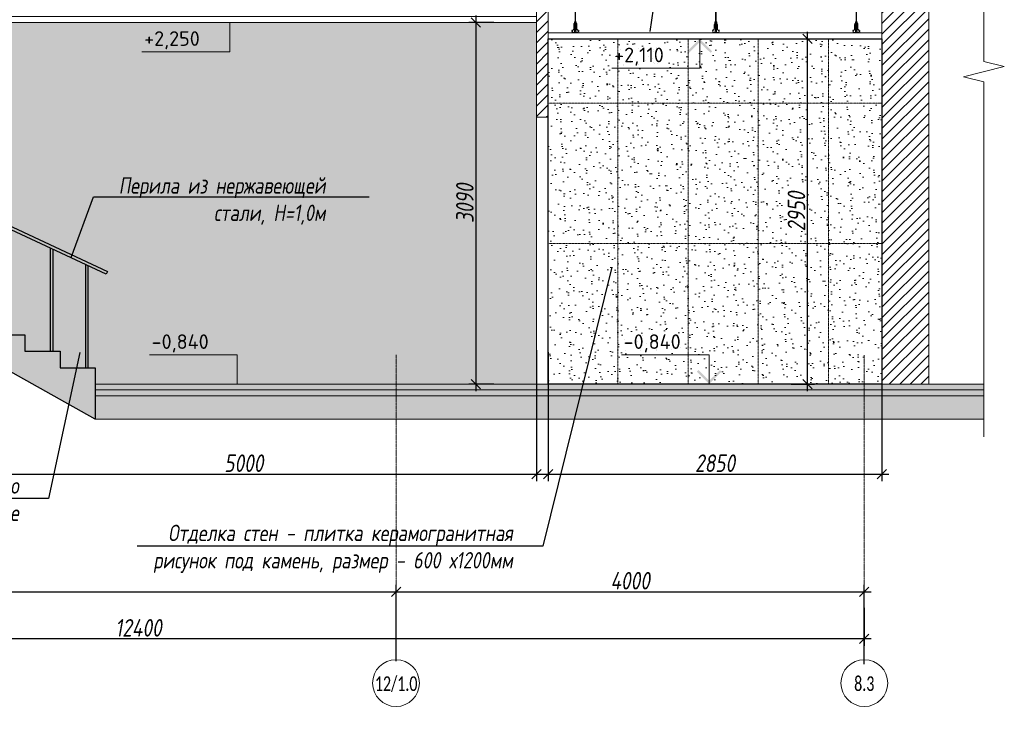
# Model space of a CAD drawing. Header units: millimetres. Extents: x -173851 to 481338, y -267897 to -21875.
# Tile 17 of 126: x -115492 to -107081, y -260267 to -254203. Entities that reach past the tile are written whole.
import ezdxf
from ezdxf import colors
from ezdxf.entities.mleader import LeaderData, LeaderLine
from ezdxf.math import Vec2, Vec3

# ---------------------------------------------------------------- set-up
doc = ezdxf.new("R2010")
doc.units = ezdxf.units.MM
doc.linetypes.add('-D1d1-15x02', pattern=[19, 15, -2, 0, -2])
doc.linetypes.add('DASHDOT', pattern=[25.4, 12.7, -6.35, 0, -6.35])
doc.layers.get('Defpoints').update_dxf_attribs({"color": 31})
for name, color, linetype, lineweight in [('3_RC_Ceiling', 253, 'Continuous', 5), ('A-DETL-GENF', 7, 'Continuous', 5), ('dim_obm', 94, 'Continuous', 9), ('Оси', 7, 'Continuous', 5)]:
    doc.layers.add(name, color=color, linetype=linetype, lineweight=lineweight)
doc.layers.add('dim_per', color=7, linetype='Continuous', lineweight=9, true_color=0x172e00)
doc.layers.add('dim_razv', color=7, linetype='DASHDOT', lineweight=9, true_color=0x0d1b0d)
doc.styles.add('Calibri Light_2', font='Calibri light.ttf', dxfattribs={"width": 0.7, "height": 250})
doc.styles.add('fl_iso paper', font='isocpeur.ttf', dxfattribs={"width": 0.8, "oblique": 10})
doc.styles.add('GODT type AU', font='isocpeur.ttf')
doc.styles.add('ГОСТ', font='isocpeur.ttf')
doc.dimstyles.new('In tre 1_50', dxfattribs={"dimtxt": 150, "dimasz": 80, "dimexe": 60, "dimexo": 10, "dimgap": 20, "dimtad": 1, "dimdec": 0, "dimrnd": 5, "dimzin": 0, "dimdsep": 46, "dimtxsty": 'fl_iso paper', "dimblk": 'OBLIQUE', "dimcen": 0, "dimdle": 60, "dimadec": 0, "dimazin": 0, "dimtfac": 1, "dimtdec": 0, "dimtofl": 0, "dimtmove": 1, "dimatfit": 1, "dimfxl": 40, "dimtolj": 1, "dimtzin": 0, "dimarcsym": 1})

# ---------------------------------------------------------------- blocks, each defined once
blk = doc.blocks.new('*U843')
at = {"layer": '3_RC_Ceiling', "ltscale": 20}
for p, q in [((490274.8, -63133.5), (490274.8, -63193.4)), ((490279.8, -63128.6), (490279.8, -63147.8)), ((490284.8, -63133.5), (490284.8, -63193.4)), ((490272.3, -63185.8), (490277.8, -63185.8)), ((490272.3, -63214.3), (490277.8, -63214.3)), ((490284.8, -63171.6), (490274.8, -63171.6)), ((490284.8, -63193.4), (490274.8, -63193.4)), ((490277.8, -63172.8), (490277.8, -63193.4)), ((490277.8, -63221.1), (490277.8, -63180.4)), ((490277.9, -65491.9), (490277.8, -63227.4)), ((490281.8, -63172.8), (490281.8, -63193.4)), ((490281.8, -63221.1), (490281.8, -63180.3)), ((490281.8, -63185.8), (490287.3, -63185.8)), ((490281.8, -63214.3), (490287.3, -63214.3)), ((490281.9, -65491.9), (490281.8, -63227.4)), ((490277.9, -65511.1), (490277.9, -65482.6)), ((490281.9, -65511.1), (490281.9, -65482.6)), ((490272.4, -65524.1), (490277.9, -65524.1)), ((490272.4, -65552.6), (490277.9, -65552.6)), ((490285.6, -65568.8), (490274.1, -65568.8)), ((490274.1, -65586.8), (490274.1, -65597.8)), ((490274.1, -65597.8), (490274.1, -65604.3)), ((490276.5, -65574.8), (490276.5, -65571.4)), ((490277.9, -65570.9), (490277, -65570.9)), ((490277.9, -65575.3), (490277, -65575.3)), ((490277.4, -65574.8), (490277.3, -65570.9)), ((490277.9, -65574.8), (490277.4, -65574.8)), ((490277.9, -65559.3), (490277.9, -65518.6)), ((490277.9, -65582.5), (490277.9, -65566.3)), ((490281.9, -65559.4), (490281.9, -65518.6)), ((490281.9, -65524.1), (490287.4, -65524.1)), ((490281.9, -65552.6), (490287.4, -65552.6)), ((490281.9, -65582.5), (490281.9, -65566.3)), ((490282.8, -65570.9), (490281.9, -65570.9)), ((490282.4, -65574.8), (490281.9, -65574.8)), ((490282.8, -65575.3), (490281.9, -65575.3)), ((490282.4, -65574.8), (490282.4, -65570.9)), ((490283.3, -65574.8), (490283.3, -65571.4)), ((490285.6, -65586.8), (490285.6, -65597.8)), ((490285.6, -65597.8), (490285.6, -65604.3))]:
    blk.add_line(p, q, dxfattribs=at)
at = {"layer": '3_RC_Ceiling', "ltscale": 20, "elevation": -5.1}
blk.add_lwpolyline([(490272.3, -63175.1), (490272.3, -63225.9, 0.311691), (490287.3, -63225.9), (490287.3, -63175.1, 0.333333)], format="xyb", close=True, dxfattribs=at)
at = {"layer": '3_RC_Ceiling', "ltscale": 20}
for points in [[(490282, -63180.8, 0.15158), (490281.8, -63180.4, 0.106977), (490281.4, -63179.9, 0.07462), (490280.7, -63179.6, 0.061287), (490279.8, -63179.5, 0.061287), (490279, -63179.6, 0.07462), (490278.3, -63179.9, 0.106977), (490277.8, -63180.4, 0.15158), (490277.7, -63180.8, 0.156429), (490277.8, -63181.3, 0.106977)], [(490282, -63220.6, -0.15158), (490281.8, -63221.1, -0.106977), (490281.4, -63221.5, -0.07462), (490280.7, -63221.8, -0.061287), (490279.8, -63221.9, -0.061287), (490279, -63221.8, -0.07462), (490278.3, -63221.5, -0.106977), (490277.8, -63221.1, -0.15158), (490277.7, -63220.6, -0.156429), (490277.8, -63220.1, -0.106977)], [(490282, -63180.8, -0.164855), (490281.8, -63181.3, -0.106977)], [(490281.8, -63220.1, -0.164855), (490282, -63220.6, -0.15158)], [(490287.4, -65524.7, -0.160742), (490293.9, -65538), (490293.9, -65568.4, 0.196304), (490301, -65585.9, -0.186577), (490301.9, -65587.9, 0.403263), (490303.4, -65589.3), (490303.4, -65589.3, 0.315299), (490304.8, -65588.4), (490305, -65587.7, -0.253979), (490306.1, -65586.8, -0.113914), (490306.5, -65586.8, -0.349227), (490307.7, -65588.2), (490307.7, -65590.4, -0.065543), (490307.5, -65591.7), (490306.1, -65596.9, -0.339454), (490296.4, -65604.3), (490263.3, -65604.3, -0.339454), (490253.6, -65596.9), (490252.2, -65591.7, -0.065543), (490252, -65590.4), (490252, -65588.2, -0.349227), (490253.2, -65586.8, -0.113914), (490253.6, -65586.8, -0.253979), (490254.7, -65587.7), (490254.9, -65588.4, 0.315299), (490256.4, -65589.3), (490256.4, -65589.3, 0.403263), (490257.9, -65587.9, -0.186577), (490258.7, -65585.9, 0.196304), (490265.9, -65568.4), (490265.9, -65538, -0.160742), (490272.4, -65524.7)], [(490285.6, -65588.8), (490286.4, -65588.8, 0.414214), (490286.9, -65588.3), (490286.9, -65587.3, 0.414214), (490286.4, -65586.8), (490273.4, -65586.8, 0.414214), (490272.9, -65587.3), (490272.9, -65588.3, 0.414214), (490273.4, -65588.8), (490274.1, -65588.8)], [(490285.6, -65595.8), (490286.4, -65595.8, -0.414214), (490286.9, -65596.3), (490286.9, -65597.3, -0.414214), (490286.4, -65597.8), (490273.4, -65597.8, -0.414214), (490272.9, -65597.3), (490272.9, -65596.3, -0.414214), (490273.4, -65595.8), (490274.1, -65595.8)], [(490282, -65519.1, 0.15158), (490281.9, -65518.6, 0.106977), (490281.4, -65518.2, 0.07462), (490280.7, -65517.9, 0.061287), (490279.9, -65517.8, 0.061287), (490279, -65517.9, 0.07462), (490278.3, -65518.2, 0.106977), (490277.8, -65518.6, 0.15158), (490277.7, -65519.1, 0.156429), (490277.9, -65519.6, 0.106977)], [(490282, -65558.9, -0.15158), (490281.9, -65559.3, -0.106977), (490281.4, -65559.8, -0.07462), (490280.7, -65560.1, -0.061287), (490279.9, -65560.2, -0.061287), (490279, -65560.1, -0.07462), (490278.3, -65559.8, -0.106977), (490277.8, -65559.3, -0.15158), (490277.7, -65558.9, -0.156429), (490277.9, -65558.4, -0.106977)], [(490282, -65519.1, -0.164855), (490281.9, -65519.6, -0.106977)], [(490281.9, -65558.4, -0.164855), (490282, -65558.9, -0.15158)], [(490285.6, -65604.3), (490285.6, -65605.3, -0.414214), (490282.6, -65608.3), (490277.1, -65608.3, -0.414214), (490274.1, -65605.3), (490274.1, -65604.3)]]:
    blk.add_lwpolyline(points, format="xyb", dxfattribs=at)
blk.add_lwpolyline([(490272.4, -65513.4), (490272.4, -65564.2, 0.311691), (490287.4, -65564.2), (490287.4, -65513.4, 0.333333)], format="xyb", close=True, dxfattribs=at)
at = {"layer": '3_RC_Ceiling', "ltscale": 20, "const_width": 2.22}
blk.add_lwpolyline([(490307.6, -65584.7, -1), (490312.1, -65584.7), (490312.1, -65586.3, -0.267949), (490311.4, -65587.5, 0.57735), (490311.4, -65589.9, -0.267949), (490312.1, -65591.1), (490312.1, -65593.7, -0.267949), (490311.4, -65594.9, 0.57735), (490311.4, -65597.3, -0.267949), (490312.1, -65598.5), (490312.1, -65601.2, -0.267949), (490311.4, -65602.4, 0.57735), (490311.4, -65604.8, -0.267949), (490312.1, -65606), (490312.1, -65608.8, -0.414214), (490310.7, -65610.2), (490304.5, -65610.2, -0.247529), (490303.3, -65609.6, 0.247529), (490302.2, -65609), (490298.3, -65609, 0.247529), (490297.1, -65609.6, -0.247529), (490296, -65610.2), (490282.3, -65610.2, -0.267949), (490281.1, -65609.5, 0.57735), (490278.7, -65609.5, -0.267949), (490277.5, -65610.2), (490263.7, -65610.2, -0.247529), (490262.6, -65609.6, 0.247529), (490261.4, -65609), (490257.6, -65609, 0.247529), (490256.4, -65609.6, -0.247529), (490255.3, -65610.2), (490249, -65610.2, -0.414214), (490247.6, -65608.8), (490247.6, -65606, -0.267949), (490248.3, -65604.8, 0.57735), (490248.3, -65602.4, -0.267949), (490247.6, -65601.2), (490247.6, -65598.5, -0.267949), (490248.3, -65597.3, 0.57735), (490248.3, -65594.9, -0.267949), (490247.6, -65593.7), (490247.6, -65591.1, -0.267949), (490248.3, -65589.9, 0.57735), (490248.3, -65587.5, -0.267949), (490247.6, -65586.3), (490247.6, -65584.7, -1), (490252.1, -65584.7, -1)], format="xyb", dxfattribs=at)
at = {"layer": '3_RC_Ceiling', "ltscale": 20, "flags": 128}
blk.add_lwpolyline([(490285.6, -65586.8, -0.414214), (490286.1, -65586.3), (490286.6, -65586.3), (490286.6, -65573.3), (490286.1, -65573.3, -0.414214), (490285.6, -65572.8), (490285.6, -65567.9), (490274.1, -65567.9), (490274.1, -65572.8, -0.414214), (490273.6, -65573.3), (490273.1, -65573.3), (490273.1, -65586.3), (490273.6, -65586.3, -0.414214), (490274.1, -65586.8)], format="xyb", dxfattribs=at)
at = {"layer": '3_RC_Ceiling', "ltscale": 20}
for centre in [(490279.8, -63189.6), (490279.8, -63209.6), (490279.9, -65527.8), (490279.9, -65547.8)]:
    blk.add_circle(centre, 1.6, dxfattribs=at)
for centre, radius, start, end in [((490279.8, -63199.6), 2.8, 131.81165, 228.19115), ((490279.8, -63199.6), 2.8, 131.81165, 228.19115), ((490279.8, -63199.6), 2.8, 48.19102, 131.81165), ((490279.8, -63199.6), 2.8, 228.19115, 311.81178), ((490279.8, -63199.6), 2.8, 311.81178, 48.19102), ((490277, -65571.4), 0.5, 90.0014, 180.0014), ((490277, -65574.8), 0.5, 180.0014, 270.0014), ((490279.9, -65537.8), 2.8, 131.81165, 228.19115), ((490279.9, -65537.8), 2.8, 131.81165, 228.19115), ((490278.4, -65582.5), 0.531, 180.0014, 219.64067), ((490279.9, -65537.8), 2.8, 48.19102, 131.81165), ((490279.9, -65537.8), 2.8, 228.19115, 311.81178), ((490279.1, -65581.9), 1.44, 219.64067, 243.43635), ((490279.6, -65581), 2.48, 243.43635, 258.30048), ((490279.9, -65579.5), 3.99, 258.30048, 270.0014), ((490279.9, -65579.5), 3.99, 270.0014, 281.70232), ((490280.2, -65581), 2.48, 281.70232, 296.56645), ((490280.6, -65581.9), 1.44, 296.56645, 320.36213), ((490279.9, -65537.8), 2.8, 311.81178, 48.19102), ((490281.3, -65582.5), 0.531, 320.36213, 0.0014), ((490282.8, -65571.4), 0.5, 0.0014, 90.0014), ((490282.8, -65574.8), 0.5, 270.0014, 0.0014)]:
    blk.add_arc(centre, radius, start, end, dxfattribs=at)
blk = doc.blocks.new('*U841')
at = {"layer": '3_RC_Ceiling'}
blk.add_blockref('*U843', (-490279.9, 65017.8, 2.5), dxfattribs=at)
blk = doc.blocks.new('*U842')
at = {"color": 0, "linetype": 'ByBlock', "lineweight": -2, "transparency": 16777216}
for p in [(0, 0), (1200, 0), (2400, 0)]:
    blk.add_blockref('*U841', p, dxfattribs=at)
blk = doc.blocks.new('Ось сетки - 8D-802830-50_AS_Plan_L01_Маркировочный - зависимый 4')
at = {"layer": 'Оси'}
blk.add_circle((0, 0), 4, dxfattribs=at)
blk = doc.blocks.new('_Oblique')
at = {"color": 0, "linetype": 'ByBlock', "lineweight": -2}
blk.add_line((-0.5, -0.5), (0.5, 0.5), dxfattribs=at)
blk = doc.blocks.new('*D844')
at = {"layer": 'Defpoints', "color": 0, "transparency": 16777216}
for p in [(-120677.1, -258464.1), (-112277.1, -259091.9), (-112277.1, -259693.6)]:
    blk.add_point(p, dxfattribs=at)
at = {"layer": 'Оси', "color": 0, "lineweight": -2, "transparency": 16777216}
for p, q in [((-120677.1, -258474.1), (-120677.1, -259151.9)), ((-112277.1, -259683.6), (-112277.1, -259031.9)), ((-120737.1, -259091.9), (-112217.1, -259091.9))]:
    blk.add_line(p, q, dxfattribs=at)
at = {"layer": 'Оси', "color": 0, "lineweight": -2, "transparency": 16777216, "xscale": 80, "yscale": 80, "zscale": 80, "rotation": 180}
blk.add_blockref('_Oblique', (-120677.1, -259091.9), dxfattribs=at)
at = {"layer": 'Оси', "color": 0, "lineweight": -2, "transparency": 16777216, "xscale": 80, "yscale": 80, "zscale": 80}
blk.add_blockref('_Oblique', (-112277.1, -259091.9), dxfattribs=at)
at = {"layer": 'Оси', "color": 0, "transparency": 16777216, "insert": (-116477.1, -258996.9), "char_height": 150, "attachment_point": 5, "style": 'fl_iso paper'}
blk.add_mtext('\\A1;8400', dxfattribs=at)
blk = doc.blocks.new('*D845')
at = {"layer": 'Defpoints', "color": 0, "transparency": 16777216}
for p in [(-108277.1, -259091.9), (-112277.1, -259693.6), (-108277.1, -259719.7)]:
    blk.add_point(p, dxfattribs=at)
at = {"layer": 'Оси', "color": 0, "lineweight": -2, "transparency": 16777216}
for p, q in [((-112277.1, -259683.6), (-112277.1, -259031.9)), ((-108277.1, -259709.7), (-108277.1, -259031.9)), ((-112337.1, -259091.9), (-108217.1, -259091.9))]:
    blk.add_line(p, q, dxfattribs=at)
at = {"layer": 'Оси', "color": 0, "lineweight": -2, "transparency": 16777216, "xscale": 80, "yscale": 80, "zscale": 80, "rotation": 180}
blk.add_blockref('_Oblique', (-112277.1, -259091.9), dxfattribs=at)
at = {"layer": 'Оси', "color": 0, "lineweight": -2, "transparency": 16777216, "xscale": 80, "yscale": 80, "zscale": 80}
blk.add_blockref('_Oblique', (-108277.1, -259091.9), dxfattribs=at)
at = {"layer": 'Оси', "color": 0, "transparency": 16777216, "insert": (-110277.1, -258996.9), "char_height": 150, "attachment_point": 5, "style": 'fl_iso paper'}
blk.add_mtext('\\A1;4000', dxfattribs=at)
blk = doc.blocks.new('*D846')
at = {"layer": 'Defpoints', "color": 0, "transparency": 16777216}
for p in [(-120677.1, -258987.4), (-108277.1, -259220), (-120677.1, -259494.6)]:
    blk.add_point(p, dxfattribs=at)
at = {"layer": 'Оси', "color": 0, "lineweight": -2, "transparency": 16777216}
for p, q in [((-120677.1, -258997.4), (-120677.1, -259554.6)), ((-108277.1, -259230), (-108277.1, -259554.6)), ((-108217.1, -259494.6), (-120737.1, -259494.6))]:
    blk.add_line(p, q, dxfattribs=at)
at = {"layer": 'Оси', "color": 0, "lineweight": -2, "transparency": 16777216, "xscale": 80, "yscale": 80, "zscale": 80, "rotation": 180}
blk.add_blockref('_Oblique', (-120677.1, -259494.6), dxfattribs=at)
at = {"layer": 'Оси', "color": 0, "lineweight": -2, "transparency": 16777216, "xscale": 80, "yscale": 80, "zscale": 80}
blk.add_blockref('_Oblique', (-108277.1, -259494.6), dxfattribs=at)
at = {"layer": 'Оси', "color": 0, "transparency": 16777216, "insert": (-114477.1, -259399.6), "char_height": 150, "attachment_point": 5, "style": 'fl_iso paper'}
blk.add_mtext('\\A1;12400', dxfattribs=at)
blk = doc.blocks.new('*U174')
h = blk.add_hatch(color=256)
h.paths.add_polyline_path([(-1212, 212), (-1184, 240), (-1000, 57), (-1000, 0)])
h.paths.add_polyline_path([(-816, 240), (-788, 212), (-1000, 0), (-1000, 57)])
for p, q in [((-1000, 500), (-2500, 500)), ((-1000, 0), (-1000, 500)), ((-1500, 0), (0, 0))]:
    blk.add_line(p, q)
at = {"style": 'ГОСТ', "oblique": 10}
blk.add_attdef('ОТМЕТКА', (-2585, 600), '', height=350, dxfattribs=at)
blk = doc.blocks.new('*U175')
h = blk.add_hatch(color=256)
h.paths.add_polyline_path([(-1212, -212), (-1184, -240), (-1000, -57), (-1000, 0)])
h.paths.add_polyline_path([(-816, -240), (-788, -212), (-1000, 0), (-1000, -57)])
for p, q in [((-1500, 0), (0, 0)), ((-1000, 0), (-1000, -500)), ((-1000, -500), (-2500, -500))]:
    blk.add_line(p, q)
at = {"style": 'ГОСТ', "oblique": 10}
blk.add_attdef('ОТМЕТКА', (-2585, -400), '', height=350, dxfattribs=at)
blk = doc.blocks.new('*U847')
at = {"layer": 'dim_razv', "color": 253, "ltscale": 0.3, "transparency": 33554687}
blk.add_lwpolyline([(0, -1500), (0, 1450)], dxfattribs=at)
blk = doc.blocks.new('*U848')
at = {"layer": 'dim_razv', "color": 0, "linetype": 'ByBlock', "lineweight": -2, "transparency": 16777216}
for p in [(0, 0), (600, 0), (1200, 0), (1800, 0)]:
    blk.add_blockref('*U847', p, dxfattribs=at)
blk = doc.blocks.new('*D852')
at = {"color": 0, "linetype": 'ByBlock', "lineweight": -2, "transparency": 16777216}
for p, q in [((-116077.1, -256474.2), (-116077.1, -258147.6)), ((-111077.1, -257025.4), (-111077.1, -258147.6)), ((-116137.1, -258087.6), (-111017.1, -258087.6))]:
    blk.add_line(p, q, dxfattribs=at)
at = {"layer": 'Defpoints', "color": 0, "linetype": 'ByBlock', "transparency": 16777216}
for p in [(-116077.1, -256464.2), (-111077.1, -257015.4), (-111077.1, -258087.6)]:
    blk.add_point(p, dxfattribs=at)
at = {"color": 0, "linetype": 'ByBlock', "lineweight": -2, "transparency": 16777216, "xscale": 80, "yscale": 80, "zscale": 80, "rotation": 180}
blk.add_blockref('_Oblique', (-116077.1, -258087.6), dxfattribs=at)
at = {"color": 0, "linetype": 'ByBlock', "lineweight": -2, "transparency": 16777216, "xscale": 80, "yscale": 80, "zscale": 80}
blk.add_blockref('_Oblique', (-111077.1, -258087.6), dxfattribs=at)
at = {"color": 0, "linetype": 'ByBlock', "transparency": 16777216, "insert": (-113577.1, -257992.6), "char_height": 150, "attachment_point": 5, "style": 'fl_iso paper'}
blk.add_mtext('\\A1;5000', dxfattribs=at)
blk = doc.blocks.new('*D853')
at = {"color": 0, "linetype": 'ByBlock', "lineweight": -2, "transparency": 16777216}
for p, q in [((-110977.1, -257045), (-110977.1, -258147.6)), ((-108127.1, -257084.3), (-108127.1, -258147.6)), ((-111037.1, -258087.6), (-108067.1, -258087.6))]:
    blk.add_line(p, q, dxfattribs=at)
at = {"layer": 'Defpoints', "color": 0, "linetype": 'ByBlock', "transparency": 16777216}
for p in [(-110977.1, -257035), (-108127.1, -257074.3), (-108127.1, -258087.6)]:
    blk.add_point(p, dxfattribs=at)
at = {"color": 0, "linetype": 'ByBlock', "lineweight": -2, "transparency": 16777216, "xscale": 80, "yscale": 80, "zscale": 80, "rotation": 180}
blk.add_blockref('_Oblique', (-110977.1, -258087.6), dxfattribs=at)
at = {"color": 0, "linetype": 'ByBlock', "lineweight": -2, "transparency": 16777216, "xscale": 80, "yscale": 80, "zscale": 80}
blk.add_blockref('_Oblique', (-108127.1, -258087.6), dxfattribs=at)
at = {"color": 0, "linetype": 'ByBlock', "transparency": 16777216, "insert": (-109552.1, -257992.6), "char_height": 150, "attachment_point": 5, "style": 'fl_iso paper'}
blk.add_mtext('\\A1;2850', dxfattribs=at)
blk = doc.blocks.new('*D854')
at = {"color": 0, "linetype": 'ByBlock', "lineweight": -2, "transparency": 16777216}
for p, q in [((-111440.7, -254226.5), (-111654.2, -254226.5)), ((-111594.2, -254166.5), (-111594.2, -257376.5)), ((-111440.7, -257316.5), (-111654.2, -257316.5))]:
    blk.add_line(p, q, dxfattribs=at)
at = {"layer": 'Defpoints', "color": 0, "linetype": 'ByBlock', "transparency": 16777216}
for p in [(-111430.7, -254226.5), (-111594.2, -257316.5), (-111430.7, -257316.5)]:
    blk.add_point(p, dxfattribs=at)
at = {"color": 0, "linetype": 'ByBlock', "lineweight": -2, "transparency": 16777216, "xscale": 80, "yscale": 80, "zscale": 80}
for p, rotation in [((-111594.2, -254226.5), 90), ((-111594.2, -257316.5), 270)]:
    blk.add_blockref('_Oblique', p, dxfattribs=dict(at, rotation=rotation))
at = {"color": 0, "linetype": 'ByBlock', "transparency": 16777216, "insert": (-111689.2, -255771.5), "char_height": 150, "attachment_point": 5, "rotation": 90, "style": 'fl_iso paper'}
blk.add_mtext('\\A1;3090', dxfattribs=at)
blk = doc.blocks.new('*D855')
at = {"color": 0, "linetype": 'ByBlock', "lineweight": -2, "transparency": 16777216}
for p, q in [((-108761.8, -257376.5), (-108761.8, -254306.5)), ((-108902.3, -254366.5), (-108701.8, -254366.5)), ((-108902.3, -257316.5), (-108701.8, -257316.5))]:
    blk.add_line(p, q, dxfattribs=at)
at = {"layer": 'Defpoints', "color": 0, "linetype": 'ByBlock', "transparency": 16777216}
for p in [(-108912.3, -254366.5), (-108761.8, -254366.5), (-108912.3, -257316.5)]:
    blk.add_point(p, dxfattribs=at)
at = {"color": 0, "linetype": 'ByBlock', "lineweight": -2, "transparency": 16777216, "xscale": 80, "yscale": 80, "zscale": 80}
for p, rotation in [((-108761.8, -254366.5), 90), ((-108761.8, -257316.5), 270)]:
    blk.add_blockref('_Oblique', p, dxfattribs=dict(at, rotation=rotation))
at = {"color": 0, "linetype": 'ByBlock', "transparency": 16777216, "insert": (-108856.8, -255841.5), "char_height": 150, "attachment_point": 5, "rotation": 90, "style": 'fl_iso paper'}
blk.add_mtext('\\A1;2950', dxfattribs=at)
blk = doc.blocks.new('*U865')
at = {"color": 0, "linetype": 'ByBlock', "lineweight": -2}
for p, q in [((0, 0), (-6, 0)), ((115.3, 0), (0, 0)), ((237.6, 0), (122.3, 0)), ((237.6, 0), (243.6, 0))]:
    blk.add_line(p, q, dxfattribs=at)
blk.add_lwpolyline([(122.3, 0), (120.55, -7), (117.05, 7), (115.3, 0)], dxfattribs=at)

msp = doc.modelspace()

# ---------------------------------------------------------------- hatches: boundary and pattern name
at = {"lineweight": 13}
h = msp.add_hatch(color=253, dxfattribs=at)
h.dxf.hatch_style = 1
h.set_gradient(color1=(109, 105, 221), color2=(240, 241, 245), name='INVCURVED')
h.paths.add_polyline_path([(-116077.1, -254226.5), (-111077.1, -254226.5), (-111077.1, -257316.5), (-114847.1, -257316.3), (-114847.1, -257176.3), (-115147.1, -257176.5), (-115147.1, -257036.4), (-115447.1, -257036.5), (-115447.1, -256896.5), (-115747.1, -256896.5), (-115747.1, -256756.5), (-116047.1, -256756.5), (-116047.1, -256616.5), (-116077.1, -256616.5)])
at = {"layer": 'A-DETL-GENF'}
h = msp.add_hatch(dxfattribs=at)
h.set_pattern_fill('ANSI31', color=8, scale=20, style=0)
h.paths.add_polyline_path([(-121977.1, -256476.5), (-122277.1, -256476.5), (-122277.1, -251876.5), (-121977.1, -251876.5)])
h.paths.add_polyline_path([(-119127.1, -256476.5), (-118827.1, -256476.5), (-118827.1, -251876.5), (-119127.1, -251876.5)])
h.paths.add_polyline_path([(-116427.1, -251876.5), (-116077.1, -251876.5), (-116077.1, -253776.5), (-116427.1, -253776.5)])
h.paths.add_polyline_path([(-108127.1, -257316.5), (-107727.1, -257316.5), (-107727.1, -251876.5), (-108127.1, -251876.5)])
h = msp.add_hatch(dxfattribs=at)
h.set_pattern_fill('ANSI31', color=8, scale=20, style=0)
h.paths.add_polyline_path([(-111077.1, -255036.5), (-110977.1, -255036.5), (-110977.1, -251876.5), (-111077.1, -251876.5)])
h = msp.add_hatch(dxfattribs=at)
h.set_pattern_fill('AR-CONC', color=256, style=0)
h.paths.add_polyline_path([(-107256.2, -257316.5), (-114847.1, -257316.5), (-114847.1, -257366.5), (-107256.2, -257366.5)])
h.paths.add_polyline_path([(-116347.1, -256476.5), (-122732.1, -256476.5), (-122732.1, -256526.5), (-116347.1, -256526.5)])
h = msp.add_hatch(dxfattribs=at)
h.set_pattern_fill('ANSI35', color=256, scale=10, style=0)
h.paths.add_polyline_path([(-116347.1, -256526.5), (-122732.1, -256526.5), (-122732.1, -256576.5), (-116347.1, -256576.5)])
h.paths.add_polyline_path([(-107256.2, -257366.5), (-114847.1, -257366.5), (-114847.1, -257416.5), (-107256.2, -257416.5)])
h = msp.add_hatch(dxfattribs=at)
h.set_pattern_fill('ANSI35', color=256, scale=20, style=0)
h.paths.add_polyline_path([(-116347.1, -256576.5), (-122732.1, -256576.5), (-122732.1, -256776.5), (-116347.1, -256776.5)])
h.paths.add_polyline_path([(-114847.1, -257616.5), (-116347.1, -256776.5), (-116347.1, -256616.5), (-116047.1, -256616.5), (-116047.1, -256756.5), (-115747.1, -256756.5), (-115747.1, -256896.5), (-115447.1, -256896.5), (-115447.1, -257036.5), (-115147.1, -257036.5), (-115147.1, -257176.5), (-114847.1, -257176.5), (-114847.1, -257316.5)])
h.paths.add_polyline_path([(-107256.2, -257416.5), (-114847.1, -257416.5), (-114847.1, -257616.5), (-107256.2, -257616.5)])
at = {"layer": 'dim_razv', "true_color": 0xffffff, "transparency": 33554687}
h = msp.add_hatch(dxfattribs=at)
h.set_pattern_fill('AR-SAND', scale=3, angle=315)
h.paths.add_polyline_path([(-110977.1, -254366.5), (-108127.1, -254366.5), (-108127.1, -257316.5), (-110977.1, -257316.5)])

# ---------------------------------------------------------------- linework, layer by layer
at = {"lineweight": 13}
for points in [[(-111077.1, -255036.5), (-110977.1, -255036.5), (-110977.1, -251876.5), (-111077.1, -251876.5)], [(-108127.1, -257316.5), (-107727.1, -257316.5), (-107727.1, -251876.5), (-108127.1, -251876.5)], [(-116077.1, -254176.5), (-111077.1, -254176.5), (-111077.1, -254226.5), (-116077.1, -254226.5)], [(-110977.1, -254316.5), (-108127.1, -254316.5), (-108127.1, -254366.5), (-110977.1, -254366.5)], [(-111077.1, -255036.5), (-110977.1, -255036.5), (-110977.1, -257316.5), (-111077.1, -257316.5)], [(-107256.2, -257316.5), (-114847.1, -257316.5), (-114847.1, -257366.5), (-107256.2, -257366.5)], [(-107256.2, -257366.5), (-114847.1, -257366.5), (-114847.1, -257416.5), (-107256.2, -257416.5)], [(-107256.2, -257416.5), (-114847.1, -257416.5), (-114847.1, -257616.5), (-107256.2, -257616.5)]]:
    msp.add_lwpolyline(points, close=True, dxfattribs=at)
at = {"linetype": 'ByBlock'}
for points in [[(-110977.1, -254366.5), (-108127.1, -254366.5), (-108127.1, -257316.5), (-110977.1, -257316.5)], [(-116464.5, -255579.7), (-116453, -255555.1), (-114742.1, -256353.5), (-114753.6, -256378.2)], [(-114847.1, -257616.5), (-116347.1, -256776.5), (-116347.1, -256616.5), (-116047.1, -256616.5), (-116047.1, -256756.5), (-115747.1, -256756.5), (-115747.1, -256896.5), (-115447.1, -256896.5), (-115447.1, -257036.5), (-115147.1, -257036.5), (-115147.1, -257176.5), (-114847.1, -257176.5), (-114847.1, -257316.5)]]:
    msp.add_lwpolyline(points, close=True, dxfattribs=at)
for points in [[(-115227.1, -257036.5), (-115227.1, -256157.2)], [(-115207.1, -257036.5), (-115207.1, -256166.5)], [(-114927.1, -257176.5), (-114927.1, -256297.2)], [(-114907.1, -257176.5), (-114907.1, -256306.5)]]:
    msp.add_lwpolyline(points, dxfattribs=at)
at = {"layer": 'dim_razv', "color": 253, "ltscale": 0.3, "transparency": 33554687}
for points in [[(-110977.1, -254916.5), (-108127.1, -254916.5)], [(-110977.1, -256116.5), (-108127.1, -256116.5)]]:
    msp.add_lwpolyline(points, dxfattribs=at)
at = {"layer": 'Оси', "linetype": '-D1d1-15x02'}
for p, q in [((-112277.1, -259671.6), (-112277.1, -257067.9)), ((-108277.1, -259671.6), (-108277.1, -257069.3))]:
    msp.add_line(p, q, dxfattribs=at)

# ---------------------------------------------------------------- block references
at = {"lineweight": 13, "xscale": 25, "yscale": 25, "zscale": 25, "rotation": 90}
msp.add_blockref('*U865', (-107256.2, -257616.5), dxfattribs=at)
at = {"linetype": 'ByBlock'}
msp.add_blockref('*U842', (-110745.5, -253725.4, -2.5), dxfattribs=at)
at = {"layer": 'dim_obm', "color": 0, "ltscale": 100}
ref = msp.add_blockref('*U175', (-113197.2, -254226.5), dxfattribs=dict(at, xscale=0.5000000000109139, yscale=0.5000000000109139, zscale=0.5000000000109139))
ref.add_attrib('ОТМЕТКА', '+2,250', (-114428.5, -254426.5), dxfattribs={"layer": '0', "height": 125, "style": 'GODT type AU'})
ref = msp.add_blockref('*U175', (-109182.3, -254366.5), dxfattribs=dict(at, xscale=0.5000000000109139, yscale=0.5000000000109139, zscale=0.5000000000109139))
ref.add_attrib('ОТМЕТКА', '+2,110', (-110413.6, -254566.5), dxfattribs={"layer": '0', "height": 125, "style": 'GODT type AU'})
ref = msp.add_blockref('*U174', (-113133.4, -257316.5), dxfattribs=dict(at, xscale=0.5000000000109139, yscale=0.5000000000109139, zscale=0.5000000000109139))
ref.add_attrib('ОТМЕТКА', '-0,840', (-114364.7, -257016.5), dxfattribs={"layer": '0', "height": 125, "style": 'GODT type AU'})
ref = msp.add_blockref('*U174', (-109101.6, -257316.5), dxfattribs=dict(at, xscale=0.5000000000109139, yscale=0.5000000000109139, zscale=0.5000000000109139))
ref.add_attrib('ОТМЕТКА', '-0,840', (-110332.9, -257016.5), dxfattribs={"layer": '0', "height": 125, "style": 'GODT type AU'})
at = {"layer": 'dim_razv', "linetype": 'ByBlock'}
msp.add_blockref('*U848', (-110382.8, -255816.5), dxfattribs=at)
at = {"layer": 'Оси', "xscale": 49.99999999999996, "yscale": 49.99999999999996, "zscale": 49.99999999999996}
for p in [(-112277.1, -259871.6), (-108277.1, -259871.6)]:
    msp.add_blockref('Ось сетки - 8D-802830-50_AS_Plan_L01_Маркировочный - зависимый 4', p, dxfattribs=at)

# ---------------------------------------------------------------- texts
at = {"layer": 'Оси', "char_height": 125, "attachment_point": 1, "style": 'Calibri Light_2'}
for s, insert, width in [('12/1.0', (-112457.7, -259814.1), 434.915), ('8.3', (-108363.9, -259814.1), 207.637)]:
    msp.add_mtext(s, dxfattribs=dict(at, insert=insert, width=width))

# ---------------------------------------------------------------- dimensions: what is measured, and where the dimension line sits
at = {"linetype": 'ByBlock'}
for base, p1, p2, picture, middle in [((-111594.2, -257316.5), (-111430.7, -254226.5), (-111430.7, -257316.5), '*D854', (-111689.2, -255771.5)), ((-108761.8, -254366.5), (-108912.3, -257316.5), (-108912.3, -254366.5), '*D855', (-108856.8, -255841.5))]:
    dim = msp.add_linear_dim(base=base, p1=p1, p2=p2, angle=90, dimstyle='In tre 1_50', dxfattribs=at)
    dim.commit()
    dim.dimension.update_dxf_attribs({"geometry": picture, "text_midpoint": middle})
for base, p1, p2, picture, middle in [((-111077.1, -258087.6), (-116077.1, -256464.2), (-111077.1, -257015.4), '*D852', (-113577.1, -257992.6)), ((-108127.1, -258087.6), (-110977.1, -257035), (-108127.1, -257074.3), '*D853', (-109552.1, -257992.6))]:
    dim = msp.add_linear_dim(base=base, p1=p1, p2=p2, dimstyle='In tre 1_50', dxfattribs=at)
    dim.commit()
    dim.dimension.update_dxf_attribs({"geometry": picture, "text_midpoint": middle})
at = {"layer": 'Оси'}
for base, p1, p2, picture, middle in [((-112277.1, -259091.9), (-120677.1, -258464.1), (-112277.1, -259693.6), '*D844', (-116477.1, -258996.9)), ((-108277.1, -259091.9), (-112277.1, -259693.6), (-108277.1, -259719.7), '*D845', (-110277.1, -258996.9)), ((-120677.1, -259494.6), (-108277.1, -259220), (-120677.1, -258987.4), '*D846', (-114477.1, -259399.6))]:
    dim = msp.add_linear_dim(base=base, p1=p1, p2=p2, dimstyle='In tre 1_50', dxfattribs=at)
    dim.commit()
    dim.dimension.update_dxf_attribs({"geometry": picture, "text_midpoint": middle})

# ---------------------------------------------------------------- leaders
at = {"layer": 'dim_per', "linetype": 'ByBlock'}
ml = msp.add_multileader_mtext('Standard', dxfattribs=at)
ml.set_content('Потолок подвесной, ГКЛ', color=256, style='fl_iso paper')
ml.set_leader_properties()
ml.build(insert=Vec2(0, 0))
ml.multileader.update_dxf_attribs({"text_left_attachment_type": 6, "text_right_attachment_type": 6, "dogleg_length": 252.8})
ctx = ml.context
ctx.base_point, ctx.char_height, ctx.plane_origin = Vec3(-109757, -253650.2), 140, Vec3(-110743.3, -251357.7)
ctx.left_attachment, ctx.right_attachment, ctx.text_align_type = 6, 6, 2
notes = []
notes.append((ctx, [(0, (1, 1, 0), (-110009.8, -253650.2), (1, 0), 252.8, [(0, [(-110106.5, -254306.5)], 0, [])])]))
ctx.mtext.insert, ctx.mtext.width, ctx.mtext.alignment, ctx.mtext.flow_direction = Vec3(-108667.2, -253482.2), 1250.58, 3, 5
ml = msp.add_multileader_mtext('Standard', dxfattribs=at)
ml.set_content('Перила из нержавеющей стали, Н=1,0м', color=256, style='fl_iso paper')
ml.set_leader_properties()
ml.build(insert=Vec2(0, 0))
ml.multileader.update_dxf_attribs({"text_left_attachment_type": 6, "text_right_attachment_type": 6, "dogleg_length": 252.8})
ctx = ml.context
ctx.base_point, ctx.char_height, ctx.plane_origin = Vec3(-114608.4, -255717.7), 140, Vec3(-113923.4, -260009.3)
ctx.left_attachment, ctx.right_attachment, ctx.text_align_type = 6, 6, 2
notes.append((ctx, [(0, (1, 1, 0), (-114861.2, -255717.7), (1, 0), 252.8, [(0, [(-115054.3, -256237.8)], 0, [])])]))
ctx.mtext.insert, ctx.mtext.width, ctx.mtext.alignment, ctx.mtext.flow_direction = Vec3(-112879.3, -255549.7), 2080.245, 3, 5
ml = msp.add_multileader_mtext('Standard', dxfattribs=at)
ml.set_content('Отделка стен - плитка керамогранитная\\Pрисунок под камень, размер - 600 х1200мм', color=256, style='fl_iso paper')
ml.set_leader_properties()
ml.build(insert=Vec2(0, 0))
ml.multileader.update_dxf_attribs({"text_left_attachment_type": 6, "text_right_attachment_type": 6, "dogleg_length": 252.8})
ctx = ml.context
ctx.base_point, ctx.char_height, ctx.plane_origin = Vec3(-114452.2, -258700.7), 140, Vec3(-114991.3, -256370.7)
ctx.left_attachment, ctx.right_attachment, ctx.text_align_type = 6, 6, 2
notes.append((ctx, [(1, (1, 1, 0), (-111024.4, -258700.7), (-1, 0), 252.8, [(0, [(-110431.7, -256313.6)], 0, [])])]))
ctx.mtext.insert, ctx.mtext.alignment, ctx.mtext.flow_direction = Vec3(-111279.2, -258518.7), 3, 5
ml = msp.add_multileader_mtext('Standard', dxfattribs=at)
ml.set_content('Отделка стен - стекло цветное, градиентное', color=256, style='fl_iso paper')
ml.set_leader_properties()
ml.build(insert=Vec2(0, 0))
ml.multileader.update_dxf_attribs({"text_left_attachment_type": 6, "text_right_attachment_type": 6, "dogleg_length": 252.8})
ctx = ml.context
ctx.base_point, ctx.char_height, ctx.plane_origin = Vec3(-117203.6, -258295.2), 140, Vec3(-114977.3, -257041.5)
ctx.left_attachment, ctx.right_attachment, ctx.text_align_type = 6, 6, 2
notes.append((ctx, [(1, (1, 1, 0), (-115244.8, -258295.2), (-1, 0), 252.8, [(0, [(-114977.3, -257041.5)], 0, [])])]))
ctx.mtext.insert, ctx.mtext.width, ctx.mtext.alignment, ctx.mtext.flow_direction = Vec3(-115499.5, -258113.2), 2080.245, 3, 5
for ctx, leaders in notes:
    for number, flags, end, landing, length, lines in leaders:
        leader = LeaderData()
        leader.index, (leader.has_last_leader_line, leader.has_dogleg_vector, leader.attachment_direction) = number, flags
        leader.last_leader_point, leader.dogleg_vector, leader.dogleg_length = Vec3(end), Vec3(landing), length
        for number, points, colour, breaks in lines:
            line = LeaderLine()
            line.index, line.vertices, line.color, line.breaks = number, Vec3.list(points), colors.encode_raw_color(colour), breaks
            leader.lines.append(line)
        ctx.leaders.append(leader)

doc.saveas('drawing.dxf')
